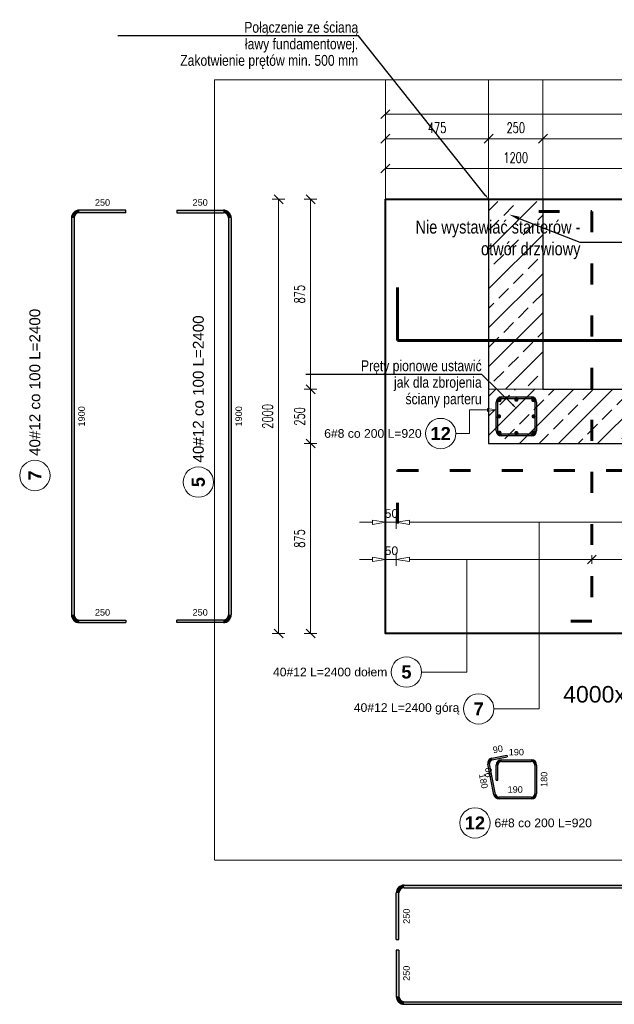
# Model space of a CAD drawing. Extents: x -1474 to 242612, y -5719 to 75879.
# Tile 4 of 13: x 88040 to 90779, y 3933 to 8468. Entities that reach past the tile are written whole.
import ezdxf
from ezdxf import colors
from ezdxf.entities.mleader import LeaderData, LeaderLine
from ezdxf.math import Vec2, Vec3

# ---------------------------------------------------------------- set-up
doc = ezdxf.new("R2010")
doc.units = 0
doc.header["$LTSCALE"] = 8
doc.header["$MEASUREMENT"] = 0
doc.linetypes.add('ACAD_ISO03W100', pattern=[30, 12, -18])
doc.linetypes.add('HIDDEN', pattern=[0.375, 0.25, -0.125])
for name, color, linetype in [('AutoCAD_Structural_Detailing_rozkład powierzchniowy - pręty - dół', 7, 'Continuous'), ('AutoCAD_Structural_Detailing_rozkład powierzchniowy - pręty - góra', 7, 'Continuous'), ('RCAD_kształt pręta', 7, 'Continuous'), ('RCAD_opis kształtu pręta', 7, 'Continuous'), ('RCAD_opis rozkładu', 7, 'Continuous'), ('RCAD_pręt wyrzucony', 130, 'Continuous'), ('RCAD_pręty punktowe', 7, 'Continuous')]:
    doc.layers.add(name, color=color, linetype=linetype)
for name, color, linetype, lineweight in [('P-Linia1', 3, 'Continuous', 40), ('P-Linia4', 253, 'Continuous', 5), ('P-Opis', 1, 'Continuous', 18), ('P-Opis fundamenty', 193, 'Continuous', 9), ('P-Opis ściany', 6, 'Continuous', 9), ('P-Przerywana', 13, 'HIDDEN', 9), ('P-Szraf - Ściana żelbetowa', 54, 'Continuous', 0), ('P-Wymiar', 254, 'Continuous', 9), ('P-Ściana żelbetowa', 50, 'Continuous', 25)]:
    doc.layers.add(name, color=color, linetype=linetype, lineweight=lineweight)
doc.layers.add('RCAD_kontur płyty', color=163, linetype='Continuous', plot=False)
doc.styles.add('_Fd Opis', font='arial.ttf')
doc.styles.add('ROMANS', font='romans.shx', dxfattribs={"width": 0.7})
doc.styles.add('style1', font='arial.ttf')
doc.styles.add('style3', font='arialbd.ttf')
doc.dimstyles.new('A25', dxfattribs={"dimscale": 27, "dimtxt": 1.75, "dimasz": 0.06, "dimexe": 0, "dimexo": 0, "dimgap": 1, "dimtad": 1, "dimdec": 4, "dimrnd": 0.1, "dimdsep": 46, "dimtxsty": 'ROMANS', "dimblk": '[[[[[[[[', "dimcen": 2, "dimdle": 2, "dimse1": 1, "dimse2": 1, "dimclrd": 256, "dimclrt": 1, "dimadec": 0, "dimazin": 0, "dimtfac": 1, "dimtdec": 4, "dimtix": 1, "dimtmove": 2, "dimatfit": 3, "dimldrblk": '[[[[[[[[', "dimfxl": 0, "dimtvp": 0.6, "dimtolj": 1, "dimlwd": -1, "dimarcsym": 0})

# ---------------------------------------------------------------- blocks, each defined once
blk = doc.blocks.new('[[[[[[[[')
at = {"layer": 'P-Wymiar'}
for p, q in [((-12.7, -12.7), (12.7, 12.7)), ((0, 0), (-4.6, 0)), ((0, 18), (0, -18))]:
    blk.add_line(p, q, dxfattribs=at)
blk = doc.blocks.new('*D344')
at = {"layer": 'Defpoints', "color": 0, "transparency": 16777216}
for p in [(89725, 7641.2), (89232.7, 5641.2), (89725, 5641.2)]:
    blk.add_point(p, dxfattribs=at)
at = {"layer": 'P-Wymiar', "transparency": 16777216}
blk.add_line((89232.7, 7639.6), (89232.7, 5642.8), dxfattribs=at)
at = {"layer": 'P-Wymiar', "transparency": 16777216, "xscale": 1.62, "yscale": 1.62, "zscale": 1.62}
for p, rotation in [((89232.7, 7641.2), 90), ((89232.7, 5641.2), 270)]:
    blk.add_blockref('[[[[[[[[', p, dxfattribs=dict(at, rotation=rotation))
at = {"layer": 'P-Wymiar', "color": 1, "transparency": 16777216, "insert": (89182, 6641.2), "char_height": 47.25, "attachment_point": 5, "rotation": 90, "style": 'ROMANS'}
blk.add_mtext('\\A1;2000', dxfattribs=at)
blk = doc.blocks.new('*D345')
at = {"layer": 'Defpoints', "color": 0, "transparency": 16777216}
for p in [(93725, 8033.2), (89725, 7630.1), (93725, 7630.1)]:
    blk.add_point(p, dxfattribs=at)
at = {"layer": 'P-Wymiar', "transparency": 16777216}
blk.add_line((89726.7, 8033.2), (93723.4, 8033.2), dxfattribs=at)
at = {"layer": 'P-Wymiar', "transparency": 16777216, "xscale": 1.62, "yscale": 1.62, "zscale": 1.62, "rotation": 180}
blk.add_blockref('[[[[[[[[', (89725, 8033.2), dxfattribs=at)
at = {"layer": 'P-Wymiar', "transparency": 16777216, "xscale": 1.62, "yscale": 1.62, "zscale": 1.62}
blk.add_blockref('[[[[[[[[', (93725, 8033.2), dxfattribs=at)
at = {"layer": 'P-Wymiar', "color": 1, "transparency": 16777216, "insert": (91725, 8083.8), "char_height": 47.25, "attachment_point": 5, "style": 'ROMANS'}
blk.add_mtext('\\A1;4000', dxfattribs=at)
blk = doc.blocks.new('*D346')
at = {"layer": 'Defpoints', "color": 0, "transparency": 16777216}
for p in [(90200, 7919.8), (89725, 7630.1), (90200, 7630.1)]:
    blk.add_point(p, dxfattribs=at)
at = {"layer": 'P-Wymiar', "transparency": 16777216}
blk.add_line((89726.7, 7919.8), (90198.4, 7919.8), dxfattribs=at)
at = {"layer": 'P-Wymiar', "transparency": 16777216, "xscale": 1.62, "yscale": 1.62, "zscale": 1.62, "rotation": 180}
blk.add_blockref('[[[[[[[[', (89725, 7919.8), dxfattribs=at)
at = {"layer": 'P-Wymiar', "transparency": 16777216, "xscale": 1.62, "yscale": 1.62, "zscale": 1.62}
blk.add_blockref('[[[[[[[[', (90200, 7919.8), dxfattribs=at)
at = {"layer": 'P-Wymiar', "color": 1, "transparency": 16777216, "insert": (89962.5, 7970.4), "char_height": 47.25, "attachment_point": 5, "style": 'ROMANS'}
blk.add_mtext('\\A1;475', dxfattribs=at)
blk = doc.blocks.new('*D347')
at = {"layer": 'Defpoints', "color": 0, "transparency": 16777216}
for p in [(90450, 7919.8), (90200, 7630.1), (90450, 7630.1)]:
    blk.add_point(p, dxfattribs=at)
at = {"layer": 'P-Wymiar', "transparency": 16777216}
blk.add_line((90201.7, 7919.8), (90448.4, 7919.8), dxfattribs=at)
at = {"layer": 'P-Wymiar', "transparency": 16777216, "xscale": 1.62, "yscale": 1.62, "zscale": 1.62, "rotation": 180}
blk.add_blockref('[[[[[[[[', (90200, 7919.8), dxfattribs=at)
at = {"layer": 'P-Wymiar', "transparency": 16777216, "xscale": 1.62, "yscale": 1.62, "zscale": 1.62}
blk.add_blockref('[[[[[[[[', (90450, 7919.8), dxfattribs=at)
at = {"layer": 'P-Wymiar', "color": 1, "transparency": 16777216, "insert": (90325, 7970.4), "char_height": 47.25, "attachment_point": 5, "style": 'ROMANS'}
blk.add_mtext('\\A1;250', dxfattribs=at)
blk = doc.blocks.new('*D348')
at = {"layer": 'Defpoints', "color": 0, "transparency": 16777216}
for p in [(92705.1, 7919.8), (90450, 7630.1), (92705.1, 7630.1)]:
    blk.add_point(p, dxfattribs=at)
at = {"layer": 'P-Wymiar', "transparency": 16777216}
blk.add_line((90451.7, 7919.8), (92703.5, 7919.8), dxfattribs=at)
at = {"layer": 'P-Wymiar', "transparency": 16777216, "xscale": 1.62, "yscale": 1.62, "zscale": 1.62, "rotation": 180}
blk.add_blockref('[[[[[[[[', (90450, 7919.8), dxfattribs=at)
at = {"layer": 'P-Wymiar', "transparency": 16777216, "xscale": 1.62, "yscale": 1.62, "zscale": 1.62}
blk.add_blockref('[[[[[[[[', (92705.1, 7919.8), dxfattribs=at)
at = {"layer": 'P-Wymiar', "color": 1, "transparency": 16777216, "insert": (91577.6, 7970.4), "char_height": 47.25, "attachment_point": 5, "style": 'ROMANS'}
blk.add_mtext('\\A1;2255', dxfattribs=at)
blk = doc.blocks.new('*D351')
at = {"layer": 'Defpoints', "color": 0, "transparency": 16777216}
for p in [(89725, 7641.2), (89380.2, 6766.2), (90200.1, 6766.2)]:
    blk.add_point(p, dxfattribs=at)
at = {"layer": 'P-Wymiar', "transparency": 16777216}
blk.add_line((89380.2, 7639.6), (89380.2, 6767.8), dxfattribs=at)
at = {"layer": 'P-Wymiar', "transparency": 16777216, "xscale": 1.62, "yscale": 1.62, "zscale": 1.62}
for p, rotation in [((89380.2, 7641.2), 90), ((89380.2, 6766.2), 270)]:
    blk.add_blockref('[[[[[[[[', p, dxfattribs=dict(at, rotation=rotation))
at = {"layer": 'P-Wymiar', "color": 1, "transparency": 16777216, "insert": (89329.6, 7203.7), "char_height": 47.25, "attachment_point": 5, "rotation": 90, "style": 'ROMANS'}
blk.add_mtext('\\A1;875', dxfattribs=at)
blk = doc.blocks.new('*D352')
at = {"layer": 'Defpoints', "color": 0, "transparency": 16777216}
for p in [(90200.1, 6766.2), (89380.2, 6516.2), (90200, 6516.2)]:
    blk.add_point(p, dxfattribs=at)
at = {"layer": 'P-Wymiar', "transparency": 16777216}
blk.add_line((89380.2, 6764.6), (89380.2, 6517.8), dxfattribs=at)
at = {"layer": 'P-Wymiar', "transparency": 16777216, "xscale": 1.62, "yscale": 1.62, "zscale": 1.62}
for p, rotation in [((89380.2, 6766.2), 90), ((89380.2, 6516.2), 270)]:
    blk.add_blockref('[[[[[[[[', p, dxfattribs=dict(at, rotation=rotation))
at = {"layer": 'P-Wymiar', "color": 1, "transparency": 16777216, "insert": (89329.6, 6641.2), "char_height": 47.25, "attachment_point": 5, "rotation": 90, "style": 'ROMANS'}
blk.add_mtext('\\A1;250', dxfattribs=at)
blk = doc.blocks.new('*D353')
at = {"layer": 'Defpoints', "color": 0, "transparency": 16777216}
for p in [(90200, 6516.2), (89380.2, 5641.2), (89725, 5641.2)]:
    blk.add_point(p, dxfattribs=at)
at = {"layer": 'P-Wymiar', "transparency": 16777216}
blk.add_line((89380.2, 6514.6), (89380.2, 5642.8), dxfattribs=at)
at = {"layer": 'P-Wymiar', "transparency": 16777216, "xscale": 1.62, "yscale": 1.62, "zscale": 1.62}
for p, rotation in [((89380.2, 6516.2), 90), ((89380.2, 5641.2), 270)]:
    blk.add_blockref('[[[[[[[[', p, dxfattribs=dict(at, rotation=rotation))
at = {"layer": 'P-Wymiar', "color": 1, "transparency": 16777216, "insert": (89329.6, 6078.7), "char_height": 47.25, "attachment_point": 5, "rotation": 90, "style": 'ROMANS'}
blk.add_mtext('\\A1;875', dxfattribs=at)
blk = doc.blocks.new('*D365')
at = {"layer": 'Defpoints', "color": 0, "transparency": 16777216}
for p in [(89725, 7782.7), (89725, 7641.2), (90925, 7641.2)]:
    blk.add_point(p, dxfattribs=at)
at = {"layer": 'P-Wymiar', "transparency": 16777216}
blk.add_line((90923.4, 7782.7), (89726.7, 7782.7), dxfattribs=at)
at = {"layer": 'P-Wymiar', "transparency": 16777216, "xscale": 1.62, "yscale": 1.62, "zscale": 1.62, "rotation": 180}
blk.add_blockref('[[[[[[[[', (89725, 7782.7), dxfattribs=at)
at = {"layer": 'P-Wymiar', "transparency": 16777216, "xscale": 1.62, "yscale": 1.62, "zscale": 1.62}
blk.add_blockref('[[[[[[[[', (90925, 7782.7), dxfattribs=at)
at = {"layer": 'P-Wymiar', "color": 1, "transparency": 16777216, "insert": (90325, 7833.3), "char_height": 47.25, "attachment_point": 5, "style": 'ROMANS'}
blk.add_mtext('\\A1;1200', dxfattribs=at)

msp = doc.modelspace()

# ---------------------------------------------------------------- hatches: boundary and pattern name
at = {"layer": 'P-Opis ściany', "lineweight": 0, "true_color": 0xd100d1}
h = msp.add_hatch(dxfattribs=at)
h.set_pattern_fill('ANSI33', color=212, scale=20)
h.set_pattern_definition([(45, (92896.29, 7409.71), (-89.8026, 89.8026), []), (45, (92986.09, 7409.71), (-89.8026, 89.8026), [63.5, -31.75])])
h.paths.add_polyline_path([(92955.09099, 7630.10763), (92705.09225, 7630.10763), (92705.09225, 7275.45282), (92955.09099, 7275.45282)])
h.paths.add_polyline_path([(90450.06921, 7630.10936), (90200.06921, 7630.10936), (90200.06921, 6766.22482), (90450.06921, 6766.22482)])
h.paths.add_polyline_path([(92705.09099, 5641.22532), (92955.09099, 5641.22532), (92955.091, 6194.75974), (92705.091, 6194.75974)])
at = {"layer": 'P-Szraf - Ściana żelbetowa'}
h = msp.add_hatch(dxfattribs=at)
h.set_pattern_fill('ANSI33', color=256, scale=20)
h.set_pattern_definition([(45, (16725.93, 18031.89), (-89.80256, 89.80256), []), (45, (16815.74, 18031.89), (-89.80256, 89.80256), [63.5, -31.75])])
h.paths.add_polyline_path([(92705.09099, 6516.22556), (92705.09099, 6766.22556), (90450.06921, 6766.2249), (90450.06921, 6766.22482), (90200.03814, 6766.22482), (90200.0364, 6516.22482)])
h.paths.add_polyline_path([(92705.09099, 6194.75974), (92955.09099, 6194.75974), (92955.09099, 7275.45282), (92705.09099, 7275.45282)])
at = {"layer": 'RCAD_kształt pręta'}
h = msp.add_hatch(color=4, dxfattribs=at)
edge = h.paths.add_edge_path(flags=0)
edge.add_line((90259.0217, 6731.22676), (90259.0217, 6723.22676))
edge.add_arc((90259.0217, 6707.22676), 16, 90, 180)
edge.add_line((90243.0217, 6707.22676), (90235.0217, 6707.22676))
edge.add_arc((90259.0217, 6707.22676), 24, 450, 540, ccw=False)
h = msp.add_hatch(color=4, dxfattribs=at)
edge = h.paths.add_edge_path(flags=0)
edge.add_line((90259.0217, 6731.22676), (90259.0217, 6723.22676))
edge.add_arc((90259.0217, 6707.22676), 16, 90, 180)
edge.add_line((90243.0217, 6707.22676), (90235.0217, 6707.22676))
edge.add_arc((90259.0217, 6707.22676), 24, 450, 540, ccw=False)
for points in [[(90259.0217, 6723.22676), (90259.0217, 6731.22676), (90396.80887, 6731.22676), (90396.80887, 6723.22676)], [(90259.0217, 6723.22676), (90259.0217, 6731.22676), (90329.0217, 6731.22676), (90329.0217, 6723.22676)], [(90243.0217, 6637.22676), (90235.0217, 6637.22676), (90235.0217, 6707.22676), (90243.0217, 6707.22676)], [(90243.0217, 6575.22186), (90235.0217, 6575.22186), (90235.0217, 6707.22676), (90243.0217, 6707.22676)], [(90412.80887, 6707.22676), (90420.80887, 6707.22676), (90420.80887, 6575.22186), (90412.80887, 6575.22186)], [(90396.80887, 6559.22186), (90396.80887, 6551.22186), (90259.0217, 6551.22186), (90259.0217, 6559.22186)]]:
    msp.add_hatch(color=4, dxfattribs=at).paths.add_polyline_path(points, flags=0)
h = msp.add_hatch(color=4, dxfattribs=at)
edge = h.paths.add_edge_path(flags=0)
edge.add_line((90420.80887, 6707.22676), (90412.80887, 6707.22676))
edge.add_arc((90396.80887, 6707.22676), 16, 0, 90)
edge.add_line((90396.80887, 6723.22676), (90396.80887, 6731.22676))
edge.add_arc((90396.80887, 6707.22676), 24, 360, 450, ccw=False)
h = msp.add_hatch(color=4, dxfattribs=at)
edge = h.paths.add_edge_path(flags=0)
edge.add_line((90235.0217, 6575.22186), (90243.0217, 6575.22186))
edge.add_arc((90259.0217, 6575.22186), 16, -180, -90)
edge.add_line((90259.0217, 6559.22186), (90259.0217, 6551.22186))
edge.add_arc((90259.0217, 6575.22186), 24, 180, 270, ccw=False)
h = msp.add_hatch(color=4, dxfattribs=at)
edge = h.paths.add_edge_path(flags=0)
edge.add_line((90396.80887, 6551.22186), (90396.80887, 6559.22186))
edge.add_arc((90396.80887, 6575.22186), 16, -90, 0)
edge.add_line((90412.80887, 6575.22186), (90420.80887, 6575.22186))
edge.add_arc((90396.80887, 6575.22186), 24, 270, 360, ccw=False)
at = {"layer": 'RCAD_pręt wyrzucony'}
h = msp.add_hatch(color=4, dxfattribs=at)
edge = h.paths.add_edge_path(flags=0)
edge.add_line((88314.68693, 7591.22538), (88314.68693, 7579.22538))
edge.add_arc((88314.68693, 7555.22538), 24, 90, 180)
edge.add_line((88290.68693, 7555.22538), (88278.68693, 7555.22538))
edge.add_arc((88314.68693, 7555.22538), 36, 450, 540, ccw=False)
for points in [[(88528.68693, 7591.22538), (88528.68693, 7579.22538), (88314.68693, 7579.22538), (88314.68693, 7591.22538)], [(88764.48671, 7579.22538), (88764.48671, 7591.22538), (88978.48671, 7591.22538), (88978.48671, 7579.22538)], [(88278.68693, 7555.22538), (88290.68693, 7555.22538), (88290.68693, 5727.22532), (88278.68693, 5727.22532)], [(89002.48671, 7555.22538), (89014.48671, 7555.22538), (89014.48671, 5727.22532), (89002.48671, 5727.22532)], [(88314.68693, 5691.22532), (88314.68693, 5703.22532), (88528.68693, 5703.22532), (88528.68693, 5691.22532)], [(88978.48671, 5703.22532), (88978.48671, 5691.22532), (88764.48671, 5691.22532), (88764.48671, 5703.22532)], [(90216.7201, 5059.01318), (90215.13075, 5066.85371), (90283.73541, 5080.76057), (90285.32476, 5072.92003)], [(90232.58073, 4900.2344), (90224.7402, 4898.64505), (90196.37721, 5038.56405), (90204.21774, 5040.15341)], [(90243.0217, 4965.418), (90235.0217, 4965.418), (90235.0217, 5035.418), (90243.0217, 5035.418)], [(90259.0217, 5051.418), (90259.0217, 5059.418), (90396.80887, 5059.418), (90396.80887, 5051.418)], [(90412.80887, 5035.418), (90420.80887, 5035.418), (90420.80887, 4903.41311), (90412.80887, 4903.41311)], [(90396.80887, 4887.41311), (90396.80887, 4879.41311), (90248.2618, 4879.41311), (90248.2618, 4887.41311)], [(89787.03719, 4232.04552), (89775.03719, 4232.04552), (89775.03719, 4446.04552), (89787.03719, 4446.04552)], [(89811.03719, 4470.04552), (89811.03719, 4482.04552), (93639.03719, 4482.04552), (93639.03719, 4470.04552)], [(89775.03719, 4183.25872), (89787.03719, 4183.25872), (89787.03719, 3969.25872), (89775.03719, 3969.25872)], [(89811.03719, 3933.25872), (89811.03719, 3945.25872), (93639.03719, 3945.25872), (93639.03719, 3933.25872)]]:
    msp.add_hatch(color=4, dxfattribs=at).paths.add_polyline_path(points, flags=0)
h = msp.add_hatch(color=4, dxfattribs=at)
edge = h.paths.add_edge_path(flags=0)
edge.add_line((89014.48671, 7555.22538), (89002.48671, 7555.22538))
edge.add_arc((88978.48671, 7555.22538), 24, 0, 90)
edge.add_line((88978.48671, 7579.22538), (88978.48671, 7591.22538))
edge.add_arc((88978.48671, 7555.22538), 36, 360, 450, ccw=False)
h = msp.add_hatch(color=4, dxfattribs=at)
edge = h.paths.add_edge_path(flags=0)
edge.add_line((88278.68693, 5727.22532), (88290.68693, 5727.22532))
edge.add_arc((88314.68693, 5727.22532), 24, 180, 270)
edge.add_line((88314.68693, 5703.22532), (88314.68693, 5691.22532))
edge.add_arc((88314.68693, 5727.22532), 36, 540, 630, ccw=False)
h = msp.add_hatch(color=4, dxfattribs=at)
edge = h.paths.add_edge_path(flags=0)
edge.add_line((88978.48671, 5691.22532), (88978.48671, 5703.22532))
edge.add_arc((88978.48671, 5727.22532), 24, -90, 0)
edge.add_line((89002.48671, 5727.22532), (89014.48671, 5727.22532))
edge.add_arc((88978.48671, 5727.22532), 36, 270, 360, ccw=False)
h = msp.add_hatch(color=4, dxfattribs=at)
edge = h.paths.add_edge_path(flags=0)
edge.add_line((90215.13075, 5066.85371), (90216.7201, 5059.01318))
edge.add_arc((90219.89881, 5043.33211), 16, -258.5408441, -168.5408441)
edge.add_line((90204.21774, 5040.15341), (90196.37721, 5038.56405))
edge.add_arc((90219.89881, 5043.33211), 24, 101.4591559, 191.4591559, ccw=False)
h = msp.add_hatch(color=4, dxfattribs=at)
edge = h.paths.add_edge_path(flags=0)
edge.add_line((90259.0217, 5059.418), (90259.0217, 5051.418))
edge.add_arc((90259.0217, 5035.418), 16, 90, 180)
edge.add_line((90243.0217, 5035.418), (90235.0217, 5035.418))
edge.add_arc((90259.0217, 5035.418), 24, 450, 540, ccw=False)
h = msp.add_hatch(color=4, dxfattribs=at)
edge = h.paths.add_edge_path(flags=0)
edge.add_line((90420.80887, 5035.418), (90412.80887, 5035.418))
edge.add_arc((90396.80887, 5035.418), 16, 0, 90)
edge.add_line((90396.80887, 5051.418), (90396.80887, 5059.418))
edge.add_arc((90396.80887, 5035.418), 24, 360, 450, ccw=False)
h = msp.add_hatch(color=4, dxfattribs=at)
edge = h.paths.add_edge_path(flags=0)
edge.add_line((90224.7402, 4898.64505), (90232.58073, 4900.2344))
edge.add_arc((90248.2618, 4903.41311), 16, -168.5408441, -90)
edge.add_line((90248.2618, 4887.41311), (90248.2618, 4879.41311))
edge.add_arc((90248.2618, 4903.41311), 24, 191.4591559, 270, ccw=False)
h = msp.add_hatch(color=4, dxfattribs=at)
edge = h.paths.add_edge_path(flags=0)
edge.add_line((90396.80887, 4879.41311), (90396.80887, 4887.41311))
edge.add_arc((90396.80887, 4903.41311), 16, -90, 0)
edge.add_line((90412.80887, 4903.41311), (90420.80887, 4903.41311))
edge.add_arc((90396.80887, 4903.41311), 24, 270, 360, ccw=False)
h = msp.add_hatch(color=4, dxfattribs=at)
edge = h.paths.add_edge_path(flags=0)
edge.add_line((89811.03719, 4482.04552), (89811.03719, 4470.04552))
edge.add_arc((89811.03719, 4446.04552), 24, 90, 180)
edge.add_line((89787.03719, 4446.04552), (89775.03719, 4446.04552))
edge.add_arc((89811.03719, 4446.04552), 36, 450, 540, ccw=False)
h = msp.add_hatch(color=4, dxfattribs=at)
edge = h.paths.add_edge_path(flags=0)
edge.add_line((89775.03719, 3969.25872), (89787.03719, 3969.25872))
edge.add_arc((89811.03719, 3969.25872), 24, -180, -90)
edge.add_line((89811.03719, 3945.25872), (89811.03719, 3933.25872))
edge.add_arc((89811.03719, 3969.25872), 36, 180, 270, ccw=False)
at = {"layer": 'RCAD_pręty punktowe'}
h = msp.add_hatch(color=1, dxfattribs=at)
edge = h.paths.add_edge_path(flags=0)
edge.add_arc((90249.77906, 6716.4694), 10, 0, 360)
h = msp.add_hatch(color=1, dxfattribs=at)
edge = h.paths.add_edge_path(flags=0)
edge.add_arc((90327.91529, 6718.22676), 10, 0, 360)
h = msp.add_hatch(color=1, dxfattribs=at)
edge = h.paths.add_edge_path(flags=0)
edge.add_arc((90406.05152, 6716.4694), 10, 0, 360)
h = msp.add_hatch(color=1, dxfattribs=at)
edge = h.paths.add_edge_path(flags=0)
edge.add_arc((90248.0217, 6641.22431), 10, 0, 360)
h = msp.add_hatch(color=1, dxfattribs=at)
edge = h.paths.add_edge_path(flags=0)
edge.add_arc((90407.80887, 6641.22431), 10, 0, 360)
h = msp.add_hatch(color=1, dxfattribs=at)
edge = h.paths.add_edge_path(flags=0)
edge.add_arc((90249.77906, 6565.97922), 10, 0, 360)
h = msp.add_hatch(color=1, dxfattribs=at)
edge = h.paths.add_edge_path(flags=0)
edge.add_arc((90406.05152, 6565.97922), 10, 0, 360)
h = msp.add_hatch(color=1, dxfattribs=at)
edge = h.paths.add_edge_path(flags=0)
edge.add_arc((90327.91529, 6564.22186), 10, 0, 360)

# ---------------------------------------------------------------- linework, layer by layer
at = {"layer": 'AutoCAD_Structural_Detailing_rozkład powierzchniowy - pręty - dół', "color": 0, "lineweight": 60}
for p, q in [((89781.03719, 7235.22535), (89781.03719, 6991.22535)), ((89781.03719, 6991.22535), (93669.03719, 6991.22535))]:
    msp.add_line(p, q, dxfattribs=at)
at = {"layer": 'AutoCAD_Structural_Detailing_rozkład powierzchniowy - pręty - góra', "color": 0, "linetype": 'ACAD_ISO03W100', "lineweight": 60}
for p, q in [((90431.03719, 7585.22538), (90675.03719, 7585.22538)), ((90675.03719, 7585.22538), (90675.03719, 5697.22532)), ((89781.03719, 6147.22535), (89781.03719, 6391.22535)), ((89781.03719, 6391.22535), (93669.03719, 6391.22535)), ((90675.03719, 5697.22532), (90431.03719, 5697.22532))]:
    msp.add_line(p, q, dxfattribs=at)
at = {"layer": 'P-Linia1'}
msp.add_lwpolyline([(89725.03719, 7641.22532), (93725.03719, 7641.22532), (93725.03719, 5641.22532), (89725.03719, 5641.22532)], close=True, dxfattribs=at)
at = {"layer": 'P-Linia4'}
for points in [[(89725.04236, 8191.70766), (89725.03719, 7641.22532)], [(90200.06921, 7641.22532), (90200.06921, 8191.70766)], [(90450.06921, 7641.22532), (90450.06921, 8191.70766)]]:
    msp.add_lwpolyline(points, dxfattribs=at)
at = {"layer": 'P-Opis ściany', "color": 212, "lineweight": 13, "true_color": 0xd100d1}
msp.add_lwpolyline([(90450.06921, 7641.22532), (90450.06921, 6766.22482), (90200.06921, 6766.22482), (90200.06921, 7641.22532)], dxfattribs=at)
at = {"layer": 'P-Przerywana'}
msp.add_lwpolyline([(88938.03365, 8191.70766), (94344.09161, 8191.70766), (94344.09161, 4597.8051), (88938.03365, 4597.8051)], close=True, dxfattribs=at)
at = {"layer": 'P-Ściana żelbetowa', "lineweight": 25}
for points in [[(90200.04424, 7641.22532), (90200.0364, 6516.22482), (92705.09225, 6516.22556)], [(90450.04424, 7641.22532), (90450.03814, 6766.2249), (92705.09218, 6766.22556)]]:
    msp.add_lwpolyline(points, dxfattribs=at)
at = {"layer": 'RCAD_kontur płyty', "color": 0}
for p, q in [((89725.03719, 7641.22538), (93725.03719, 7641.22538)), ((89725.03719, 5641.22532), (89725.03719, 7641.22538)), ((89725.03719, 7641.22538), (93725.03719, 7641.22538)), ((89725.03719, 5641.22532), (89725.03719, 7641.22538)), ((93725.03719, 5641.22532), (89725.03719, 5641.22532)), ((93725.03719, 5641.22532), (89725.03719, 5641.22532))]:
    msp.add_line(p, q, dxfattribs=at)
at = {"layer": 'RCAD_kształt pręta', "color": 4}
for p, q in [((90259.0217, 6731.22676), (90396.80887, 6731.22676)), ((90259.0217, 6731.22676), (90329.0217, 6731.22676)), ((90259.0217, 6723.22676), (90396.80887, 6723.22676)), ((90259.0217, 6723.22676), (90329.0217, 6723.22676)), ((90329.0217, 6731.22676), (90329.0217, 6723.22676)), ((90235.0217, 6637.22676), (90235.0217, 6707.22676)), ((90235.0217, 6575.22186), (90235.0217, 6707.22676)), ((90243.0217, 6637.22676), (90243.0217, 6707.22676)), ((90243.0217, 6575.22186), (90243.0217, 6707.22676)), ((90412.80887, 6707.22676), (90412.80887, 6575.22186)), ((90420.80887, 6707.22676), (90420.80887, 6575.22186)), ((90235.0217, 6637.22676), (90243.0217, 6637.22676)), ((90396.80887, 6559.22186), (90259.0217, 6559.22186)), ((90396.80887, 6551.22186), (90259.0217, 6551.22186))]:
    msp.add_line(p, q, dxfattribs=at)
for centre, radius, start, end in [((90259.0217, 6707.22676), 24, 90, 180), ((90259.0217, 6707.22676), 24, 90, 180), ((90259.0217, 6707.22676), 16, 90, 180), ((90259.0217, 6707.22676), 16, 90, 180), ((90396.80887, 6707.22676), 24, 0, 90), ((90396.80887, 6707.22676), 16, 0, 90), ((90259.0217, 6575.22186), 24, 180, 270), ((90259.0217, 6575.22186), 16, 180, 270), ((90396.80887, 6575.22186), 16, 270, 0), ((90396.80887, 6575.22186), 24, 270, 0)]:
    msp.add_arc(centre, radius, start, end, dxfattribs=at)
at = {"layer": 'RCAD_opis kształtu pręta', "color": 8, "lineweight": 0}
for p, q in [((90111.6367, 6671.01797), (90195.0217, 6671.01797)), ((90111.6367, 6671.01797), (90111.6367, 6562.13887)), ((90195.0217, 6677.68463), (90235.0217, 6671.01797)), ((90195.0217, 6677.68463), (90195.0217, 6664.3513)), ((90235.0217, 6671.01797), (90195.0217, 6664.3513)), ((90111.6367, 6562.13887), (90049.39628, 6562.13887))]:
    msp.add_line(p, q, dxfattribs=at)
msp.add_circle((89979.39628, 6562.13887), 70, dxfattribs=at)
at = {"layer": 'RCAD_opis rozkładu', "color": 8, "lineweight": 0}
for p, q in [((89725.03719, 6183.53053), (89725.03719, 6123.53053)), ((89775.03719, 6183.53053), (89775.03719, 6123.53053)), ((89605.03719, 6153.53053), (89665.03719, 6153.53053)), ((89665.03719, 6163.53053), (89725.03719, 6153.53053)), ((89665.03719, 6163.53053), (89665.03719, 6143.53053)), ((89725.03719, 6153.53053), (89665.03719, 6143.53053)), ((89775.03719, 6153.53053), (89725.03719, 6153.53053)), ((89775.03719, 6153.53053), (89835.03719, 6163.53053)), ((89835.03719, 6143.53053), (89775.03719, 6153.53053)), ((89835.03719, 6143.53053), (89835.03719, 6163.53053)), ((89875.03719, 6153.53053), (89835.03719, 6153.53053)), ((89975.03719, 6153.53053), (89875.03719, 6153.53053)), ((90075.03719, 6153.53053), (89975.03719, 6153.53053)), ((90175.03719, 6153.53053), (90075.03719, 6153.53053)), ((90275.03719, 6153.53053), (90175.03719, 6153.53053)), ((90375.03719, 6153.53053), (90275.03719, 6153.53053)), ((90475.03719, 6153.53053), (90375.03719, 6153.53053)), ((90433.30911, 5293.89167), (90433.30911, 6153.53053)), ((90575.03719, 6153.53053), (90475.03719, 6153.53053)), ((90675.03719, 6153.53053), (90575.03719, 6153.53053)), ((90775.03719, 6153.53053), (90675.03719, 6153.53053)), ((90875.03719, 6153.53053), (90775.03719, 6153.53053)), ((89665.03719, 5992.29397), (89725.03719, 5982.29397)), ((89665.03719, 5992.29397), (89665.03719, 5972.29397)), ((89725.03719, 6012.29397), (89725.03719, 5952.29397)), ((89775.03719, 6012.29397), (89775.03719, 5952.29397)), ((89775.03719, 5982.29397), (89835.03719, 5992.29397)), ((89835.03719, 5972.29397), (89835.03719, 5992.29397)), ((90695.03719, 6002.29397), (90655.03719, 5962.29397)), ((90675.03719, 6002.29397), (90675.03719, 5962.29397)), ((89605.03719, 5982.29397), (89665.03719, 5982.29397)), ((89725.03719, 5982.29397), (89665.03719, 5972.29397)), ((89775.03719, 5982.29397), (89725.03719, 5982.29397)), ((89835.03719, 5972.29397), (89775.03719, 5982.29397)), ((89875.03719, 5982.29397), (89835.03719, 5982.29397)), ((89975.03719, 5982.29397), (89875.03719, 5982.29397)), ((90075.03719, 5982.29397), (89975.03719, 5982.29397)), ((90175.03719, 5982.29397), (90075.03719, 5982.29397)), ((90100.27153, 5463.46262), (90100.27153, 5982.29397)), ((90275.03719, 5982.29397), (90175.03719, 5982.29397)), ((90375.03719, 5982.29397), (90275.03719, 5982.29397)), ((90475.03719, 5982.29397), (90375.03719, 5982.29397)), ((90575.03719, 5982.29397), (90475.03719, 5982.29397)), ((90675.03719, 5982.29397), (90575.03719, 5982.29397)), ((90775.03719, 5982.29397), (90675.03719, 5982.29397)), ((90875.03719, 5982.29397), (90775.03719, 5982.29397)), ((90100.27153, 5463.46262), (89891.48403, 5463.46262)), ((90433.30911, 5293.89167), (90224.52161, 5293.89167))]:
    msp.add_line(p, q, dxfattribs=at)
for centre in [(89821.48403, 5463.46262), (90154.52161, 5293.89167)]:
    msp.add_circle(centre, 70, dxfattribs=at)
at = {"layer": 'RCAD_pręt wyrzucony', "color": 4}
for p, q in [((88528.68693, 7591.22538), (88314.68693, 7591.22538)), ((88528.68693, 7579.22538), (88314.68693, 7579.22538)), ((88528.68693, 7579.22538), (88528.68693, 7591.22538)), ((88764.48671, 7591.22538), (88978.48671, 7591.22538)), ((88764.48671, 7591.22538), (88764.48671, 7579.22538)), ((88764.48671, 7579.22538), (88978.48671, 7579.22538)), ((88278.68693, 7555.22538), (88278.68693, 5727.22532)), ((88290.68693, 7555.22538), (88290.68693, 5727.22532)), ((89002.48671, 7555.22538), (89002.48671, 5727.22532)), ((89014.48671, 7555.22538), (89014.48671, 5727.22532)), ((88314.68693, 5703.22532), (88528.68693, 5703.22532)), ((88314.68693, 5691.22532), (88528.68693, 5691.22532)), ((88528.68693, 5703.22532), (88528.68693, 5691.22532)), ((88978.48671, 5703.22532), (88764.48671, 5703.22532)), ((88764.48671, 5691.22532), (88764.48671, 5703.22532)), ((88978.48671, 5691.22532), (88764.48671, 5691.22532)), ((90215.13075, 5066.85371), (90283.73541, 5080.76057)), ((90283.73541, 5080.76057), (90285.32476, 5072.92003)), ((90224.7402, 4898.64505), (90196.37721, 5038.56405)), ((90232.58073, 4900.2344), (90204.21774, 5040.15341)), ((90216.7201, 5059.01318), (90285.32476, 5072.92003)), ((90235.0217, 4965.418), (90235.0217, 5035.418)), ((90243.0217, 4965.418), (90243.0217, 5035.418)), ((90259.0217, 5059.418), (90396.80887, 5059.418)), ((90259.0217, 5051.418), (90396.80887, 5051.418)), ((90412.80887, 5035.418), (90412.80887, 4903.41311)), ((90420.80887, 5035.418), (90420.80887, 4903.41311)), ((90235.0217, 4965.418), (90243.0217, 4965.418)), ((90396.80887, 4887.41311), (90248.2618, 4887.41311)), ((90396.80887, 4879.41311), (90248.2618, 4879.41311)), ((89775.03719, 4232.04552), (89775.03719, 4446.04552)), ((89787.03719, 4232.04552), (89787.03719, 4446.04552)), ((89811.03719, 4482.04552), (93639.03719, 4482.04552)), ((89811.03719, 4470.04552), (93639.03719, 4470.04552)), ((89775.03719, 4232.04552), (89787.03719, 4232.04552)), ((89775.03719, 4183.25872), (89775.03719, 3969.25872)), ((89787.03719, 4183.25872), (89775.03719, 4183.25872)), ((89787.03719, 4183.25872), (89787.03719, 3969.25872)), ((89811.03719, 3945.25872), (93639.03719, 3945.25872)), ((89811.03719, 3933.25872), (93639.03719, 3933.25872))]:
    msp.add_line(p, q, dxfattribs=at)
at = {"layer": 'RCAD_pręt wyrzucony', "color": 8, "lineweight": 0}
for centre in [(88110.33273, 6368.98051), (88863.37013, 6338.57334), (90137.11749, 4768.53915)]:
    msp.add_circle(centre, 70, dxfattribs=at)
at = {"layer": 'RCAD_pręt wyrzucony', "color": 4}
for centre, radius, start, end in [((88314.68693, 7555.22538), 36, 90, 180), ((88314.68693, 7555.22538), 24, 90, 180), ((88978.48671, 7555.22538), 36, 360, 90), ((88978.48671, 7555.22538), 24, 360, 90), ((88314.68693, 5727.22532), 36, 180, 270), ((88314.68693, 5727.22532), 24, 180, 270), ((88978.48671, 5727.22532), 24, 270, 360), ((88978.48671, 5727.22532), 36, 270, 0), ((90219.89881, 5043.33211), 24, 101.4591559, 191.4591559), ((90219.89881, 5043.33211), 16, 101.4591559, 191.4591559), ((90259.0217, 5035.418), 24, 90, 180), ((90259.0217, 5035.418), 16, 90, 180), ((90396.80887, 5035.418), 24, 0, 90), ((90396.80887, 5035.418), 16, 0, 90), ((90248.2618, 4903.41311), 24, 191.4591559, 270), ((90248.2618, 4903.41311), 16, 191.4591559, 270), ((90396.80887, 4903.41311), 16, 270, 0), ((90396.80887, 4903.41311), 24, 270, 0), ((89811.03719, 4446.04552), 36, 90, 180), ((89811.03719, 4446.04552), 24, 90, 180), ((89811.03719, 3969.25872), 36, 180, 270), ((89811.03719, 3969.25872), 24, 180, 270)]:
    msp.add_arc(centre, radius, start, end, dxfattribs=at)

# ---------------------------------------------------------------- texts
at = {"layer": 'P-Opis fundamenty', "insert": (91299.35238, 5360.68343), "char_height": 76.05, "attachment_point": 6, "style": '_Fd Opis'}
msp.add_mtext('4000x2000x400', dxfattribs=at)
at = {"layer": 'P-Opis ściany', "color": 212, "lineweight": 13, "true_color": 0xd100d1, "insert": (90623.1714, 7454.17302), "char_height": 60, "attachment_point": 6, "rotation": 0.00000177, "style": '_Fd Opis'}
msp.add_mtext('{\\W0.8;Nie wystawiać starterów -\\Potwór drzwiowy}', dxfattribs=at)
at = {"layer": 'RCAD_opis kształtu pręta', "color": 1, "attachment_point": 5}
for s, insert, char_height, style in [('6#8 co 200 L=920', (89667.28168, 6562.13887), 40, 'style1'), ('12', (89979.39628, 6562.13887), 60, 'style3')]:
    msp.add_mtext(s, dxfattribs=dict(at, insert=insert, char_height=char_height, style=style))
at = {"layer": 'RCAD_opis rozkładu', "color": 2, "char_height": 40, "style": 'style1'}
for s, insert, attachment_point in [('50', (89721.45602, 6173.10761), 7), ('50', (89721.45602, 6001.87105), 7), ('40#12 L=2400 dołem', (89470.31077, 5463.46262), 5), ('40#12 L=2400 górą', (89822.47523, 5293.89167), 5)]:
    msp.add_mtext(s, dxfattribs=dict(at, insert=insert, attachment_point=attachment_point))
at = {"layer": 'RCAD_opis rozkładu', "color": 1, "char_height": 60, "attachment_point": 5, "style": 'style3'}
for s, insert in [('5', (89821.48403, 5463.46262)), ('7', (90154.52161, 5293.89167))]:
    msp.add_mtext(s, dxfattribs=dict(at, insert=insert))
at = {"layer": 'RCAD_pręt wyrzucony', "color": 2, "style": 'style1'}
for s, insert, char_height, attachment_point in [('250', (88421.68693, 7626.22538), 30, 5), ('250', (88871.48671, 7626.22538), 30, 5), ('250', (88421.68693, 5738.22532), 30, 5), ('250', (88871.48671, 5738.22532), 30, 5), ('6#8 co 200 L=920', (90227.11749, 4768.53915), 40, 4)]:
    msp.add_mtext(s, dxfattribs=dict(at, insert=insert, char_height=char_height, attachment_point=attachment_point))
at = {"layer": 'RCAD_pręt wyrzucony', "color": 2, "rotation": 90, "style": 'style1'}
for s, insert, char_height, attachment_point in [('40#12 co 100 L=2400', (88110.33273, 6458.98051), 50, 4), ('40#12 co 100 L=2400', (88863.37013, 6428.57334), 50, 4), ('1900', (88325.68693, 6641.22535), 30, 5), ('1900', (89049.48671, 6641.22535), 30, 5), ('250', (89822.03719, 4339.04552), 30, 5), ('250', (89822.03719, 4076.25872), 30, 5)]:
    msp.add_mtext(s, dxfattribs=dict(at, insert=insert, char_height=char_height, attachment_point=attachment_point))
at = {"layer": 'RCAD_pręt wyrzucony', "color": 1, "attachment_point": 5}
for s, insert, char_height, rotation, style in [('7', (88110.33273, 6368.98051), 60, 90, 'style3'), ('5', (88863.37013, 6338.57334), 60, 90, 'style3'), ('90', (90242.47965, 5108.10947), 30, 11.4591559, 'style1'), ('180', (90176.25637, 4961.65112), 30, 281.4591559, 'style1'), ('90', (90200.0217, 5000.418), 30, 90, 'style1'), ('180', (90455.80887, 4969.41556), 30, 90, 'style1')]:
    msp.add_mtext(s, dxfattribs=dict(at, insert=insert, char_height=char_height, rotation=rotation, style=style))
for s, insert, char_height, style in [('190', (90327.91529, 5094.418), 30, 'style1'), ('190', (90322.53534, 4922.41311), 30, 'style1'), ('12', (90137.11749, 4768.53915), 60, 'style3')]:
    msp.add_mtext(s, dxfattribs=dict(at, insert=insert, char_height=char_height, style=style))

# ---------------------------------------------------------------- dimensions: what is measured, and where the dimension line sits
at = {"layer": 'P-Wymiar'}
for base, p1, p2, picture, middle in [((93725.03719, 8033.16943), (89725.03719, 7630.11104), (93725.03719, 7630.11104), '*D345', (91725.03719, 8083.79443)), ((90200.04416, 7919.79208), (89725.03719, 7630.11104), (90200.04416, 7630.11104), '*D346', (89962.54068, 7970.41708)), ((90450.04416, 7919.79208), (90200.04416, 7630.11104), (90450.04416, 7630.10936), '*D347', (90325.04416, 7970.41708)), ((92705.09099, 7919.79208), (90450.04416, 7630.10936), (92705.09099, 7630.10936), '*D348', (91577.56757, 7970.41708))]:
    dim = msp.add_linear_dim(base=base, p1=p1, p2=p2, dimstyle='A25', dxfattribs=at)
    dim.commit()
    dim.dimension.update_dxf_attribs({"geometry": picture, "text_midpoint": middle})
dim = msp.add_linear_dim(base=(89725.03719, 7782.68332), p1=(90925.04424, 7641.23441), p2=(89725.03719, 7641.22538), dimstyle='A25', override={"dimdec": 0}, dxfattribs=at)
dim.commit()
dim.dimension.update_dxf_attribs({"geometry": '*D365', "text_midpoint": (90325.04072, 7833.30832)})
for base, p1, p2, picture, middle in [((89232.66314, 5641.22532), (89725.03719, 7641.22532), (89725.03719, 5641.22532), '*D344', (89182.03814, 6641.22532)), ((89380.24679, 6516.22482), (90200.06921, 6766.22482), (90200.0364, 6516.22482), '*D352', (89329.62179, 6641.22482))]:
    dim = msp.add_linear_dim(base=base, p1=p1, p2=p2, angle=90, dimstyle='A25', dxfattribs=at)
    dim.commit()
    dim.dimension.update_dxf_attribs({"geometry": picture, "text_midpoint": middle})
for base, p1, p2, picture, middle in [((89380.24679, 6766.22482), (89725.03719, 7641.22532), (90200.06921, 6766.22482), '*D351', (89329.62179, 7203.72507)), ((89380.24679, 5641.22532), (90200.0364, 6516.22482), (89725.03719, 5641.22532), '*D353', (89329.62179, 6078.72507))]:
    dim = msp.add_linear_dim(base=base, p1=p1, p2=p2, angle=90, dimstyle='A25', override={"dimdec": 0}, dxfattribs=at)
    dim.commit()
    dim.dimension.update_dxf_attribs({"geometry": picture, "text_midpoint": middle})

# ---------------------------------------------------------------- leaders
at = {"layer": 'P-Opis'}
ml = msp.add_multileader_mtext('Standard', dxfattribs=at)
ml.set_content('{\\W0.8;Połączenie ze ścianą\\Pławy fundamentowej.\\PZakotwienie prętów min. 500 mm}', color=256, style='_Fd Opis')
ml.set_leader_properties()
ml.build(insert=Vec2(0, 0))
ml.multileader.update_dxf_attribs({"has_dogleg": 0, "text_left_attachment_type": 6, "text_right_attachment_type": 6, "arrow_head_size": 25})
ctx = ml.context
ctx.base_point, ctx.char_height, ctx.arrow_head_size, ctx.landing_gap_size, ctx.plane_origin = Vec3(88783.89675, 8393.53025), 50, 25, 0.5, Vec3(93823.60598, 8454.85127)
ctx.left_attachment, ctx.right_attachment, ctx.text_align_type = 6, 6, 2
notes = []
notes.append((ctx, [(0, (1, 1, 0), (89912.8368, 8393.53025), (-1, 0), 312.76951, [(0, [(90200.06921, 7641.22532)], 0, [])])]))
ctx.mtext.insert, ctx.mtext.alignment, ctx.mtext.line_spacing_factor, ctx.mtext.line_spacing_style = Vec3(89599.56728, 8458.196), 3, 0.914286, 2
ml = msp.add_multileader_mtext('Standard', dxfattribs=at)
ml.set_content('{\\W0.8;Pręty pionowe ustawić \\Pjak dla zbrojenia\\Pściany parteru}', color=256, style='_Fd Opis')
ml.set_leader_properties()
ml.build(insert=Vec2(0, 0))
ml.multileader.update_dxf_attribs({"has_dogleg": 0, "text_left_attachment_type": 6, "text_right_attachment_type": 6, "arrow_head_size": 25})
ctx = ml.context
ctx.base_point, ctx.char_height, ctx.arrow_head_size, ctx.landing_gap_size, ctx.plane_origin = Vec3(89616.56641, 6834.62661), 50, 25, 0.5, Vec3(94392.23744, 6895.94763)
ctx.left_attachment, ctx.right_attachment, ctx.text_align_type = 6, 6, 2
notes.append((ctx, [(0, (1, 1, 0), (90481.46826, 6834.62661), (-1, 0), 312.76951, [(0, [(90329.74981, 6676.37719)], 0, [])])]))
ctx.mtext.insert, ctx.mtext.alignment, ctx.mtext.line_spacing_factor, ctx.mtext.line_spacing_style = Vec3(90168.19874, 6899.32647), 3, 0.914286, 2
at = {"layer": 'P-Opis ściany', "color": 212, "lineweight": 13, "true_color": 0xd100d1}
ml = msp.add_multileader_mtext('Standard', dxfattribs=at)
ml.set_content('         ', color=(209, 0, 209))
ml.set_leader_properties()
ml.build(insert=Vec2(0, 0))
ml.multileader.update_dxf_attribs({"arrow_head_size": 48})
ctx = ml.context
ctx.base_point, ctx.char_height, ctx.arrow_head_size, ctx.landing_gap_size, ctx.plane_origin = Vec3(91092.45836, 7443.33533), 1.6, 48, 0.8, Vec3(91128.41823, 5850.05569)
notes.append((ctx, [(1, (1, 1, 0), (90620.07696, 7443.33533), (1, 0), 472.38141, [(1, [(90295.44717, 7570.7528)], 0, [])])]))
ctx.mtext.insert, ctx.mtext.rotation, ctx.mtext.flow_direction = Vec3(91093.25836, 7444.13533), 6.2831853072, 5
for ctx, leaders in notes:
    for number, flags, end, landing, length, lines in leaders:
        leader = LeaderData()
        leader.index, (leader.has_last_leader_line, leader.has_dogleg_vector, leader.attachment_direction) = number, flags
        leader.last_leader_point, leader.dogleg_vector, leader.dogleg_length = Vec3(end), Vec3(landing), length
        for number, points, colour, breaks in lines:
            line = LeaderLine()
            line.index, line.vertices, line.color, line.breaks = number, Vec3.list(points), colors.encode_raw_color(colour), breaks
            leader.lines.append(line)
        ctx.leaders.append(leader)

doc.saveas('drawing.dxf')
